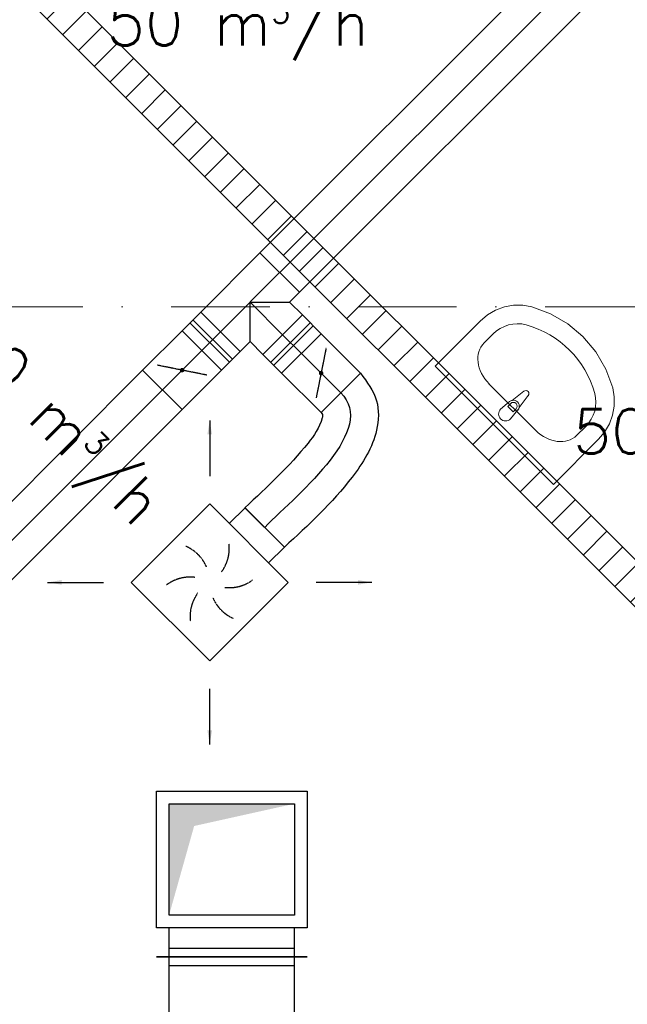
# Model space of a CAD drawing. Header units: millimetres. Extents: x -4612887 to -4536833, y -5457376 to -5415716.
# Tile 118 of 144: x -4590965 to -4588786, y -5427416 to -5423883. Entities that reach past the tile are written whole.
import ezdxf

# ---------------------------------------------------------------- set-up
doc = ezdxf.new("R2010")
doc.units = ezdxf.units.MM
doc.header["$MEASUREMENT"] = 0
doc.linetypes.add('DASHED', pattern=[0.75, 0.5, -0.25])
doc.linetypes.add('Kropki i Kreski', pattern=[670.277762, 352.777767, -176.388884, 0, -141.111112])
doc.layers.get('0').update_dxf_attribs({"color": 8, "lineweight": 18})
for name, color, linetype, lineweight in [('FLUID-N3', 7, 'Continuous', 30), ('FLUID-N3-160-ARRGR', 7, 'Continuous', 25), ('FLUID-W2', 7, 'Continuous', 30), ('FLUID-WT2', 7, 'Continuous', 30), ('FLUID-WT2-160-ARRGR', 7, 'Continuous', 25), ('Osie', 8, 'Continuous', 18), ('TECHNOLOGIA', 8, 'Continuous', 18), ('Ściany wewnętrzne', 7, 'Continuous', 18)]:
    doc.layers.add(name, color=color, linetype=linetype, lineweight=lineweight)
doc.layers.add('FLUID-N3-SYM', color=7, linetype='Continuous')
doc.layers.add('FLUID-WT2-SYM', color=7, linetype='Continuous')
doc.styles.add('FDBES', font='simplex.shx')
doc.linetypes.add('ZIGZAG', pattern='A,0.0001,-0.2,[131,ltypeshp.shx,S=0.2,R=0,X=-0.2,Y=0],-0.4,[131,ltypeshp.shx,S=0.2,R=180,X=0.2,Y=0],-0.2', length=0.8001)
doc.dimstyles.new('FDBES', dxfattribs={"dimscale": 50, "dimtxt": 4, "dimasz": 2.5, "dimexe": 0.8, "dimexo": 2, "dimgap": 1, "dimtad": 1, "dimdsep": 46, "dimtxsty": 'FDBES', "dimcen": 2.5, "dimclrd": 4, "dimclre": 5, "dimadec": 0, "dimazin": 0, "dimtfac": 1, "dimtmove": 0, "dimatfit": 3, "dimfxl": 1, "dimarcsym": 0})

# ---------------------------------------------------------------- blocks, each defined once
blk = doc.blocks.new('*U212')
at = {"color": 0, "linetype": 'ByBlock', "lineweight": -2}
for p, q in [((-199, -199), (-199, 199)), ((199, 199), (-199, 199)), ((199, 199), (199, -199)), ((-199, -199), (199, -199)), ((-100, -199), (-100, -279)), ((100, -199), (100, -279))]:
    blk.add_line(p, q, dxfattribs=at)
at = {"color": 134, "linetype": 'Continuous', "lineweight": -2}
blk.add_line((100, -279), (-100, -279), dxfattribs=at)
at = {"color": 7, "linetype": 'DASHED'}
for centre, start, end in [((-135.9, 36.4), 8.1986, 51.8014), ((-36.4, 135.9), 308.1986, 351.8014), ((-99.5, -99.5), 68.1986, 111.8014), ((36.4, -135.9), 128.1986, 171.8014), ((99.5, 99.5), 248.1986, 291.8014), ((135.9, -36.4), 188.1986, 231.8014)]:
    blk.add_arc(centre, 140.7, start, end, dxfattribs=at)
blk = doc.blocks.new('*U474')
at = {"color": 7, "linetype": 'Continuous'}
for p, q in [((-270, -245), (-270, 245)), ((-270, 245), (270, 245)), ((270, 245), (270, -245)), ((270, -245), (-270, -245))]:
    blk.add_line(p, q, dxfattribs=at)
at = {"color": 0, "linetype": 'ByBlock', "lineweight": -2}
for p, q in [((-225, -200), (-225, 200)), ((-225, 200), (225, 200)), ((225, 200), (225, -200)), ((225, -200), (-225, -200))]:
    blk.add_line(p, q, dxfattribs=at)
at = {"color": 0, "linetype": 'ByBlock'}
blk.add_solid([(-225, 200), (225, 200), (-225, -200), (-135, 120)], dxfattribs=at)
blk = doc.blocks.new('*U475')
at = {"color": 7, "linetype": 'Continuous'}
for p, q in [((-310, -270), (-310, 270)), ((-310, 270), (180, 270)), ((180, 270), (180, -270)), ((255, 225), (255, -225)), ((180, -270), (-310, -270))]:
    blk.add_line(p, q, dxfattribs=at)
at = {"color": 220, "linetype": 'Continuous', "lineweight": -2}
blk.add_line((285, 270), (285, -270), dxfattribs=at)
at = {"color": 0, "linetype": 'ByBlock', "lineweight": -2}
for p, q in [((-265, -225), (-265, 225)), ((-265, 225), (135, 225)), ((135, 225), (135, -225)), ((285, 225), (180, 225)), ((135, -225), (-265, -225)), ((285, -225), (180, -225))]:
    blk.add_line(p, q, dxfattribs=at)
blk = doc.blocks.new('*U486')
at = {"color": 220, "linetype": 'Continuous', "lineweight": -2}
for p, q in [((-1420, -270), (-1420, 270)), ((1420, 270), (1420, -270))]:
    blk.add_line(p, q, dxfattribs=at)
at = {"color": 0, "linetype": 'ByBlock', "lineweight": -2}
for p, q in [((-1420, 225), (1420, 225)), ((-1420, -225), (1420, -225))]:
    blk.add_line(p, q, dxfattribs=at)
at = {"color": 7, "linetype": 'Continuous'}
for p, q in [((-1390, -225), (-1390, 225)), ((1390, 225), (1390, -225))]:
    blk.add_line(p, q, dxfattribs=at)
blk = doc.blocks.new('*U257')
at = {"color": 134, "linetype": 'Continuous', "lineweight": -2}
for p, q in [((-1800, -100), (-1800, 100)), ((1800, 100), (1800, -100))]:
    blk.add_line(p, q, dxfattribs=at)
at = {"color": 0, "linetype": 'ByBlock', "lineweight": -2}
for p, q in [((-1800, 100), (1800, 100)), ((-1800, -100), (1800, -100))]:
    blk.add_line(p, q, dxfattribs=at)
at = {"layer": 'FLUID-N3-SYM', "color": 7, "linetype": 'Continuous'}
blk.add_line((-1800, 0), (1800, 0), dxfattribs=at)
blk = doc.blocks.new('*U258')
at = {"color": 134, "linetype": 'Continuous', "lineweight": -2}
for p, q in [((-100, 165), (100, 165)), ((-150, -100), (-150, 100)), ((150, 100), (150, -100))]:
    blk.add_line(p, q, dxfattribs=at)
at = {"color": 0, "linetype": 'ByBlock', "lineweight": -2}
for p, q in [((-100, 100), (-100, 165)), ((100, 165), (100, 100)), ((-150, 100), (-100, 100)), ((100, 100), (150, 100)), ((-150, -100), (150, -100))]:
    blk.add_line(p, q, dxfattribs=at)
at = {"color": 7, "linetype": 'Continuous'}
for p, q in [((0, 0), (-100, 100)), ((100, 100), (0, 0))]:
    blk.add_line(p, q, dxfattribs=at)
at = {"layer": 'FLUID-N3-SYM', "color": 7, "linetype": 'Continuous'}
for p, q in [((0, 0), (0, 165)), ((-150, 0), (150, 0))]:
    blk.add_line(p, q, dxfattribs=at)
blk = doc.blocks.new('*U259')
at = {"color": 134, "linetype": 'Continuous', "lineweight": -2}
for p, q in [((-100, -100), (-100, 100)), ((100, 100), (100, -100))]:
    blk.add_line(p, q, dxfattribs=at)
at = {"color": 0, "linetype": 'ByBlock', "lineweight": -2}
for p, q in [((-100, 100), (100, 100)), ((-100, -100), (100, -100))]:
    blk.add_line(p, q, dxfattribs=at)
at = {"color": 7, "linetype": 'DASHED'}
blk.add_line((-50, 75), (50, -75), dxfattribs=at)
at = {"color": 7, "linetype": 'Continuous'}
blk.add_lwpolyline([(-4, 0, 8, 8, 1), (4, 0, 8, 8, 1)], format="xyseb", close=True, dxfattribs=at)
at = {"layer": 'FLUID-N3-SYM', "color": 7, "linetype": 'Continuous'}
blk.add_line((-100, 0), (100, 0), dxfattribs=at)
blk = doc.blocks.new('*U260')
at = {"color": 134, "linetype": 'Continuous', "lineweight": -2}
for p, q in [((-47.5, -100), (-47.5, 100)), ((47.5, 100), (47.5, -100))]:
    blk.add_line(p, q, dxfattribs=at)
at = {"color": 0, "linetype": 'ByBlock', "lineweight": -2}
for p, q in [((-47.5, 100), (47.5, 100)), ((-47.5, -100), (47.5, -100))]:
    blk.add_line(p, q, dxfattribs=at)
at = {"color": 7, "linetype": 'Continuous'}
for p, q in [((-7.5, 100), (-7.5, -100)), ((7.5, 100), (7.5, -100))]:
    blk.add_line(p, q, dxfattribs=at)
at = {"layer": 'FLUID-N3-SYM', "color": 7, "linetype": 'Continuous'}
blk.add_line((-47.5, 0), (47.5, 0), dxfattribs=at)
blk = doc.blocks.new('*U261')
at = {"color": 134, "linetype": 'Continuous', "lineweight": -2}
for p, q in [((-100, -100), (-100, 100)), ((100, 100), (100, -100))]:
    blk.add_line(p, q, dxfattribs=at)
at = {"color": 0, "linetype": 'ByBlock', "lineweight": -2}
for p, q in [((-100, 100), (100, 100)), ((-100, -100), (100, -100))]:
    blk.add_line(p, q, dxfattribs=at)
at = {"color": 7, "linetype": 'DASHED'}
blk.add_line((-50, 75), (50, -75), dxfattribs=at)
at = {"color": 7, "linetype": 'Continuous'}
blk.add_lwpolyline([(-4, 0, 8, 8, 1), (4, 0, 8, 8, 1)], format="xyseb", close=True, dxfattribs=at)
at = {"layer": 'FLUID-N3-SYM', "color": 7, "linetype": 'Continuous'}
blk.add_line((-100, 0), (100, 0), dxfattribs=at)
blk = doc.blocks.new('*U262')
at = {"color": 134, "linetype": 'Continuous', "lineweight": -2}
for p, q in [((-47.5, -100), (-47.5, 100)), ((47.5, 100), (47.5, -100))]:
    blk.add_line(p, q, dxfattribs=at)
at = {"color": 0, "linetype": 'ByBlock', "lineweight": -2}
for p, q in [((-47.5, 100), (47.5, 100)), ((-47.5, -100), (47.5, -100))]:
    blk.add_line(p, q, dxfattribs=at)
at = {"color": 7, "linetype": 'Continuous'}
for p, q in [((-7.5, 100), (-7.5, -100)), ((7.5, 100), (7.5, -100))]:
    blk.add_line(p, q, dxfattribs=at)
at = {"layer": 'FLUID-N3-SYM', "color": 7, "linetype": 'Continuous'}
blk.add_line((-47.5, 0), (47.5, 0), dxfattribs=at)
blk = doc.blocks.new('*U263')
at = {"color": 134, "linetype": 'Continuous', "lineweight": -2}
for p, q in [((202.1, 412.2), (343.6, 553.6)), ((70.7, -70.7), (-70.7, 70.7))]:
    blk.add_line(p, q, dxfattribs=at)
at = {"color": 134, "linetype": 'ZIGZAG', "lineweight": -2, "ltscale": 50}
for points in [[(343.6, 553.6), (400.9, 454.7), (401.3, 348.8), (313.5, 180.2), (70.7, -70.7)], [(202.1, 412.2), (207.1, 405.3), (206.2, 392.6), (155.4, 302.7), (-70.7, 70.7)]]:
    blk.add_spline(points, degree=3, dxfattribs=at)
at = {"layer": 'FLUID-N3-SYM', "color": 7, "linetype": 'Continuous', "start_tangent": (0.707107, -0.707107), "end_tangent": (-0.707107, -0.707107)}
blk.add_spline([(272.8, 482.9), (0, 0)], degree=3, dxfattribs=at)
blk = doc.blocks.new('*U264')
at = {"color": 134, "linetype": 'Continuous', "lineweight": -2}
for p, q in [((-600, -100), (-600, 100)), ((600, 100), (600, -100))]:
    blk.add_line(p, q, dxfattribs=at)
at = {"color": 0, "linetype": 'ByBlock', "lineweight": -2}
for p, q in [((-600, 100), (600, 100)), ((-600, -100), (600, -100))]:
    blk.add_line(p, q, dxfattribs=at)
at = {"layer": 'FLUID-N3-SYM', "color": 7, "linetype": 'Continuous'}
blk.add_line((-600, 0), (600, 0), dxfattribs=at)
blk = doc.blocks.new('*U744')
at = {"color": 202, "linetype": 'Continuous', "lineweight": -2}
blk.add_line((35.4, 35.4), (-35.4, -35.4), dxfattribs=at)
at = {"color": 0, "lineweight": -2}
blk.add_arc((-1180.5, 783), 50, 56.4459, 236.4459, dxfattribs=at)
at = {"color": 7, "linetype": 'DASHED', "lineweight": -2}
blk.add_arc((-1180.5, 783), 50, 236.4459, 56.4459, dxfattribs=at)
at = {"color": 202, "linetype": 'ZIGZAG', "lineweight": -2, "ltscale": 50}
for points in [[(-1152.9, 824.6), (-542.3, 461.8), (-240.8, 267.1), (35.4, 35.4)], [(-1208.1, 741.3), (-593.4, 375.8), (-299.1, 185.9), (-35.4, -35.4)]]:
    blk.add_spline(points, degree=3, dxfattribs=at)
at = {"layer": 'FLUID-WT2-SYM', "color": 7, "linetype": 'Continuous'}
for p, q in [((-1208.1, 741.3), (-1152.9, 824.6)), ((-1180.5, 783), (-1222.2, 810.6))]:
    blk.add_line(p, q, dxfattribs=at)
at = {"layer": 'FLUID-WT2-SYM', "color": 7, "linetype": 'Continuous', "start_tangent": (0.833364, -0.552724), "end_tangent": (0.707107, -0.707107)}
blk.add_spline([(-1180.5, 783), (0, 0)], degree=3, dxfattribs=at)

msp = doc.modelspace()

# ---------------------------------------------------------------- hatches: boundary and pattern name
at = {"layer": 'Ściany wewnętrzne', "linetype": 'Continuous'}
h = msp.add_hatch(dxfattribs=at)
h.set_pattern_fill('BLOCZKI_CERAMICZNE', color=8, style=0, pattern_type=2)
h.set_pattern_definition([(45, (-4559356.9, -5416807.61), (-56.56854, 56.56854), [])])
h.paths.add_polyline_path([(-4590946.7, -5423800.4), (-4585897.8, -5428849.3), (-4585812.9, -5428764.5), (-4590861.9, -5423715.6)])

# ---------------------------------------------------------------- linework, layer by layer
at = {"layer": 'Osie', "color": 8, "linetype": 'Kropki i Kreski'}
msp.add_line((-4551857, -5424914.1), (-4607179.5, -5424914.1), dxfattribs=at)
at = {"layer": 'TECHNOLOGIA', "color": 8, "linetype": 'Continuous'}
for p, q in [((-4589287.5, -5424942.8), (-4589258.3, -5424925.8)), ((-4589258.3, -5424925.8), (-4589226.8, -5424914.1)), ((-4589226.8, -5424914.1), (-4589194, -5424908.1)), ((-4589194, -5424908.1), (-4589160.9, -5424908.1)), ((-4589160.9, -5424908.1), (-4589128.6, -5424913.9)), ((-4589128.6, -5424913.9), (-4589061.3, -5424938.8)), ((-4589475.4, -5425126.6), (-4589313.4, -5424964.6)), ((-4589313.4, -5424964.6), (-4589287.5, -5424942.8)), ((-4589061.3, -5424938.8), (-4588999.6, -5424974.7)), ((-4588999.6, -5424974.7), (-4588945.1, -5425020.5)), ((-4589299.7, -5425043.1), (-4589267.3, -5425010.7)), ((-4588945.1, -5425020.5), (-4588899.2, -5425075)), ((-4588899.2, -5425075), (-4588863.4, -5425136.8)), ((-4589051.1, -5425550.8), (-4589475.4, -5425126.6)), ((-4588863.4, -5425136.8), (-4588838.4, -5425204.1)), ((-4589113.9, -5425357.5), (-4589282, -5425189.4)), ((-4588838.4, -5425204.1), (-4588832.6, -5425236.4)), ((-4589198.9, -5425249.2), (-4589156.7, -5425216.5)), ((-4589141, -5425232.2), (-4589173.8, -5425274.3)), ((-4588832.6, -5425236.4), (-4588832.7, -5425269.5)), ((-4589240.4, -5425280.5), (-4589207.9, -5425253.7)), ((-4589204.2, -5425260.4), (-4589214.7, -5425270.9)), ((-4589214.7, -5425270.9), (-4589195.5, -5425290.2)), ((-4589178.2, -5425283.4), (-4589205, -5425315.9)), ((-4589195.5, -5425290.2), (-4589185, -5425279.7)), ((-4588832.7, -5425269.5), (-4588838.6, -5425302.3)), ((-4588838.6, -5425302.3), (-4588850.3, -5425333.8)), ((-4588967.6, -5425375.1), (-4588935.2, -5425342.7)), ((-4588850.3, -5425333.8), (-4588867.3, -5425363)), ((-4588889.1, -5425388.8), (-4589051.1, -5425550.8)), ((-4588867.3, -5425363), (-4588889.1, -5425388.8))]:
    msp.add_line(p, q, dxfattribs=at)
for centre, radius, start, end in [((-4589149.9, -5425225.3), 11.2, 322.1389, 127.8611), ((-4589222.7, -5425298.2), 25, 135, 315), ((-4589194.4, -5425269.9), 21.1, 102.229, 129.8304), ((-4589194.6, -5425270), 13.6, 315, 135), ((-4589194.4, -5425269.9), 21.1, 347.771, 102.229), ((-4589194.4, -5425269.9), 21.1, 320.1696, 347.771)]:
    msp.add_arc(centre, radius, start, end, dxfattribs=at)
for centre, major_axis, ratio, start_param, end_param in [((-4589185.3, -5425092.7), (-85.7, -85.7), 0.956522, 3.638567, 4.712389), ((-4589263.2, -5425338.7), (-270, -270), 0.956522, 2.644618, 3.638567), ((-4589217.6, -5425125.2), (82.1, -82.1), 0.783646, 3.141593, 4.712389), ((-4589017.2, -5425260.8), (-85.7, -85.7), 0.956522, 1.570796, 2.644618), ((-4589049.7, -5425293), (82.1, -82.1), 0.783646, 4.712389, 6.283185)]:
    msp.add_ellipse(centre, major_axis=major_axis, ratio=ratio, start_param=start_param, end_param=end_param, dxfattribs=at)
for p in [(-4589141, -5425232.2), (-4589240.4, -5425280.5), (-4589198.9, -5425249.2), (-4589178.2, -5425283.4)]:
    msp.add_point(p, dxfattribs=at)
at = {"layer": 'Ściany wewnętrzne', "color": 8, "linetype": 'Continuous', "flags": 128}
for points in [[(-4588362.9, -5426214.6), (-4590861.9, -5423715.6)], [(-4590946.7, -5423800.4), (-4585897.8, -5428849.3)]]:
    msp.add_lwpolyline(points, dxfattribs=at)

# ---------------------------------------------------------------- block references
at = {"layer": 'FLUID-N3', "color": 134, "linetype": 'Continuous'}
for name, p, rotation in [('*U257', (-4588759.9, -5423518), 225), ('*U258', (-4590138.8, -5424896.8), 225), ('*U260', (-4590278.4, -5425036.5), 225), ('*U262', (-4589988.5, -5425047.1), 315), ('*U259', (-4590382.7, -5425140.8), 225), ('*U261', (-4589884.2, -5425151.4), 315), ('*U264', (-4590877.7, -5425635.8), 225), ('*U212', (-4590283.6, -5425902.3), 134.9999997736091)]:
    msp.add_blockref(name, p, dxfattribs=dict(at, rotation=rotation))
msp.add_blockref('*U263', (-4590086.4, -5425705), dxfattribs=at)
at = {"layer": 'FLUID-W2', "color": 220, "linetype": 'Continuous'}
msp.add_blockref('*U474', (-4590204.4, -5426896.5), dxfattribs=at)
for name, p, rotation in [('*U475', (-4590204.4, -5426961.5, 0), 270), ('*U486', (-4590204.4, -5428666.5), 90)]:
    msp.add_blockref(name, p, dxfattribs=dict(at, rotation=rotation))
at = {"layer": 'FLUID-WT2', "color": 202, "linetype": 'Continuous'}
msp.add_blockref('*U744', (-4588529, -5423982.5), dxfattribs=at)

# ---------------------------------------------------------------- texts
at = {"layer": 'FLUID-N3-160-ARRGR', "color": 60, "insert": (-4590893.7, -5425292.2), "char_height": 160, "attachment_point": 5, "rotation": 315, "style": 'FDBES'}
msp.add_mtext('190 m{\\A2;\\H0.5x;3}/h\\P', dxfattribs=at)
at = {"layer": 'FLUID-WT2-160-ARRGR', "color": 60, "char_height": 160, "attachment_point": 5, "style": 'FDBES'}
for insert in [(-4590183, -5423922.1), (-4588511.1, -5425387.1)]:
    msp.add_mtext('50 m{\\A2;\\H0.5x;3}/h\\P', dxfattribs=dict(at, insert=insert))

# ---------------------------------------------------------------- leaders
at = {"layer": 'FLUID-N3-160-ARRGR'}
for points in [[(-4590283.6, -5425320.9), (-4590283.6, -5425520.9)], [(-4590865.1, -5425902.3), (-4590665.1, -5425902.3)], [(-4589702.2, -5425902.3), (-4589902.2, -5425902.3)], [(-4590283.6, -5426483.7), (-4590283.6, -5426283.7)]]:
    msp.add_leader(points, dimstyle='FDBES', override={"dimscale": 20, "dimclrd": 7}, dxfattribs=at)

doc.saveas('drawing.dxf')
